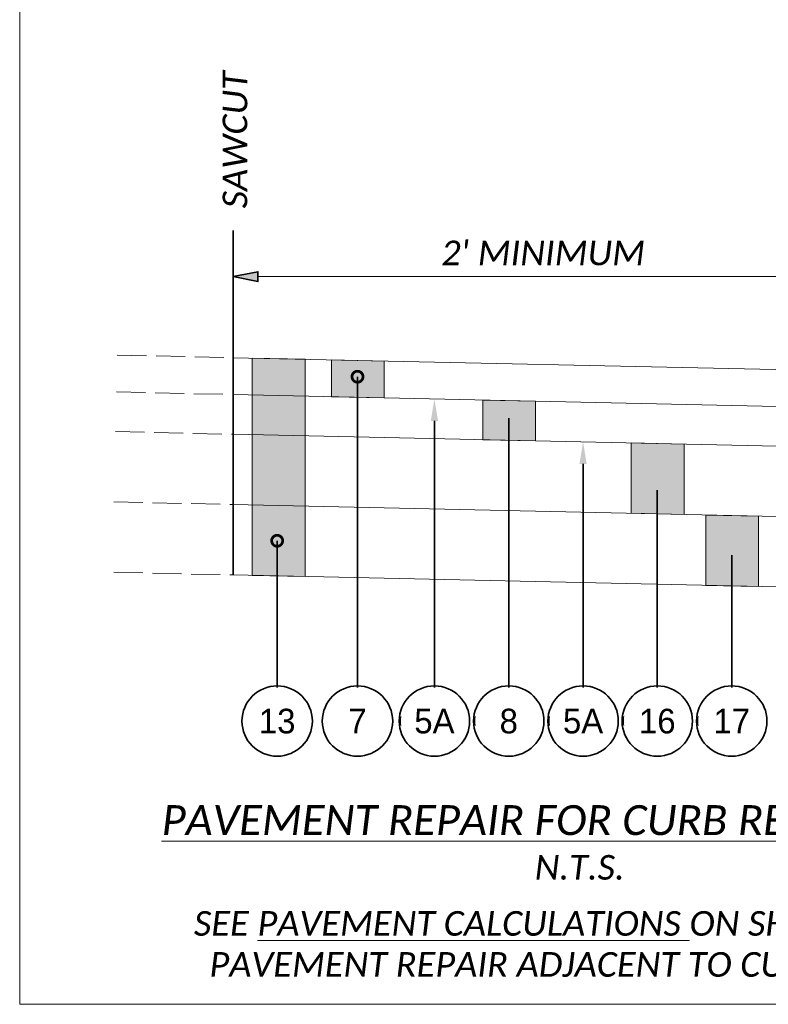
# Model space of a CAD drawing. Header units: feet. Extents: x 2288 to 3199, y 547 to 693.
# Tile 4 of 28: x 2416 to 2433, y 609 to 631. Entities that reach past the tile are written whole.
import ezdxf
from ezdxf import colors
from ezdxf.entities.mleader import LeaderData, LeaderLine
from ezdxf.enums import TextEntityAlignment as Align
from ezdxf.math import Vec2, Vec3

# ---------------------------------------------------------------- set-up
doc = ezdxf.new("R2010")
doc.units = ezdxf.units.FT
doc.header["$LTSCALE"] = 4
doc.header["$MEASUREMENT"] = 0
doc.linetypes.add('OhDOT_DGN3', pattern=[0.22, 0.165, -0.055])
doc.layers.get('0').update_dxf_attribs({"lineweight": 15, "true_color": 0xc2ced6})
doc.layers.get('Defpoints').update_dxf_attribs({"lineweight": 15})
doc.layers.add('0_Mview', color=7, linetype='Continuous', lineweight=15, plot=False)
for name, color, linetype, lineweight in [('0_Xref', 7, 'Continuous', 15), ('PV_X_EOP', 7, 'OhDOT_DGN3', 15), ('TX_P_5', 7, 'Continuous', 35), ('TX_P_Misc', 7, 'Continuous', 35)]:
    doc.layers.add(name, color=color, linetype=linetype, lineweight=lineweight)
doc.layers.add('PV_P_Saw_Cut_Line', color=7, linetype='Continuous', lineweight=35, true_color=0x99cc33)
doc.styles.add('P_Slanted - Normal Fixed Spacing', font='calibrii.ttf', dxfattribs={"height": 0.14})
doc.styles.add('P_Slanted - Sub Title', font='calibrii.ttf', dxfattribs={"height": 0.17})
doc.styles.add('Slanted-Normal', font='font31.shx', dxfattribs={"height": 0.14})
doc.dimstyles.new('P_Dec-0 Masked Slanted', dxfattribs={"dimtxt": 0.14, "dimasz": 0.14, "dimexe": 0.21, "dimexo": 0.21, "dimgap": 0.0625, "dimtad": 1, "dimdec": 0, "dimzin": 3, "dimdsep": 46, "dimtxsty": 'P_Slanted - Normal Fixed Spacing', "dimblk": 'Dim1', "dimcen": 0.035, "dimclrd": 95, "dimclre": 95, "dimclrt": 7, "dimaunit": 1, "dimadec": 3, "dimazin": 2, "dimtfac": 1, "dimtdec": 0, "dimtix": 1, "dimtmove": 1, "dimatfit": 3, "dimldrblk": 'Dim1', "dimfxl": 1, "dimtfill": 1, "dimtolj": 1, "dimtzin": 0, "dimlwd": 15, "dimlwe": 15, "dimarcsym": 0})

# ---------------------------------------------------------------- blocks, each defined once
blk = doc.blocks.new('_DotSmall')
at = {"color": 0, "linetype": 'ByBlock', "const_width": 0.5}
blk.add_lwpolyline([(-0.0625, 0, 1), (0.0625, 0, 1)], format="xyb", close=True, dxfattribs=at)
blk = doc.blocks.new('Dim1')
h = blk.add_hatch(color=4)
h.dxf.hatch_style = 1
h.paths.add_polyline_path([(0, 0), (-1, -0.2), (-1, 0.2)])
at = {"color": 4}
blk.add_lwpolyline([(0, 0), (-1, -0.2), (-1, 0.2), (0, 0)], dxfattribs=at)
blk = doc.blocks.new('*D1456')
at = {"layer": 'Defpoints', "color": 0, "transparency": 16777216}
for p in [(2420.949, 625.398), (2420.949, 623.245), (2435.037, 623.245)]:
    blk.add_point(p, dxfattribs=at)
at = {"layer": 'TX_P_5', "color": 95, "linetype": 'Continuous', "lineweight": 15, "transparency": 16777216}
for p, q in [((2420.949, 624.085), (2420.949, 626.238)), ((2435.037, 624.085), (2435.037, 626.238)), ((2434.477, 625.398), (2421.509, 625.398))]:
    blk.add_line(p, q, dxfattribs=at)
at = {"layer": 'TX_P_5', "color": 95, "lineweight": 15, "transparency": 16777216, "xscale": 0.56, "yscale": 0.56, "zscale": 0.56, "rotation": 180}
blk.add_blockref('Dim1', (2420.949, 625.398), dxfattribs=at)
at = {"layer": 'TX_P_5', "color": 95, "lineweight": 15, "transparency": 16777216, "xscale": 0.56, "yscale": 0.56, "zscale": 0.56}
blk.add_blockref('Dim1', (2435.037, 625.398), dxfattribs=at)
at = {"layer": 'TX_P_5', "color": 7, "transparency": 16777216, "insert": (2427.993, 625.935), "char_height": 0.56, "attachment_point": 5, "style": 'P_Slanted - Normal Fixed Spacing', "bg_fill": 3, "box_fill_scale": 1.25, "bg_fill_color": 256, "bg_fill_true_color": 13158600, "bg_fill_transparency": 0}
blk.add_mtext("\\A1;2' MINIMUM", dxfattribs=at)
blk = doc.blocks.new('*U1458')
at = {"layer": 'TX_P_Misc', "color": 95}
blk.add_line((0, 0), (0.0699, 0.0831), dxfattribs=at)
at = {"layer": 'TX_P_Misc', "linetype": 'ByBlock'}
blk.add_circle((0, 0), 0.2, dxfattribs=at)
at = {"layer": 'TX_P_Misc', "color": 95}
ml = blk.add_multileader_mtext('Standard', dxfattribs=at)
ml.set_content('', color=95, style='Slanted-Normal')
ml.set_leader_properties()
ml.set_arrow_properties(name='DOTSMALL')
ml.build(insert=Vec2(0, 0))
ml.multileader.update_dxf_attribs({"has_dogleg": 0, "text_left_attachment_type": 2, "text_right_attachment_type": 2, "dogleg_length": 0.18, "arrow_head_size": 0.125})
ctx = ml.context
ctx.base_point, ctx.char_height, ctx.arrow_head_size, ctx.landing_gap_size, ctx.plane_origin = Vec3(0, 0), 0.14, 0.125, 0.0001, Vec3(0.9927, 0.4959)
ctx.left_attachment, ctx.right_attachment, ctx.text_align_type = 2, 2, 1
notes = []
notes.append((ctx, [(1, (1, 1, 0), (-0.18, 0), (1, 0), 0.18, [(0, [(0, 1.0253)], 0, [])])]))
ctx.mtext.insert, ctx.mtext.alignment, ctx.mtext.flow_direction = Vec3(0.0001, 0.07), 2, 5
ml = blk.add_multileader_mtext('Standard', dxfattribs=at)
ml.set_content('', color=95, style='Slanted-Normal')
ml.set_leader_properties()
ml.build(insert=Vec2(0, 0))
ml.multileader.update_dxf_attribs({"has_dogleg": 0, "text_left_attachment_type": 2, "text_right_attachment_type": 2, "dogleg_length": 0.18, "arrow_head_size": 0.125})
ctx = ml.context
ctx.base_point, ctx.char_height, ctx.arrow_head_size, ctx.landing_gap_size, ctx.plane_origin = Vec3(-0.0001, 0), 0.14, 0.125, 0.0001, Vec3(0.5884, 0.4959)
ctx.left_attachment, ctx.right_attachment, ctx.text_align_type = 2, 2, 1
notes.append((ctx, [(0, (1, 1, 0), (0.1801, 0), (-1, 0), 0.18, [(0, [(0.0699, 0.0831)], 0, [])])]))
ctx.mtext.insert, ctx.mtext.alignment, ctx.mtext.flow_direction = Vec3(0, 0.07), 2, 5
for ctx, leaders in notes:
    for number, flags, end, landing, length, lines in leaders:
        leader = LeaderData()
        leader.index, (leader.has_last_leader_line, leader.has_dogleg_vector, leader.attachment_direction) = number, flags
        leader.last_leader_point, leader.dogleg_vector, leader.dogleg_length = Vec3(end), Vec3(landing), length
        for number, points, colour, breaks in lines:
            line = LeaderLine()
            line.index, line.vertices, line.color, line.breaks = number, Vec3.list(points), colors.encode_raw_color(colour), breaks
            leader.lines.append(line)
        ctx.leaders.append(leader)
blk.add_wipeout([(0.187, 0.0355), (0.1811, 0.0586), (0.1723, 0.0809), (0.1609, 0.1018), (0.1468, 0.1212), (0.1305, 0.1386), (0.1121, 0.1539), (0.0919, 0.1667), (0.0703, 0.1769), (0.0476, 0.1843), (0.0241, 0.1888), (0.0002, 0.1904), (-0.0236, 0.1889), (-0.0471, 0.1844), (-0.0699, 0.1771), (-0.0915, 0.1669), (-0.1117, 0.1541), (-0.1302, 0.1389), (-0.1465, 0.1215), (-0.1606, 0.1022), (-0.1722, 0.0813), (-0.181, 0.059), (-0.187, 0.0359), (-0.19, 0.0122), (-0.19, -0.0117), (-0.187, -0.0355), (-0.1811, -0.0586), (-0.1723, -0.0809), (-0.1609, -0.1018), (-0.1468, -0.1212), (-0.1305, -0.1386), (-0.1121, -0.1539), (-0.0919, -0.1667), (-0.0703, -0.1769), (-0.0476, -0.1843), (-0.0241, -0.1888), (-0.0002, -0.1904), (0.0236, -0.1889), (0.0471, -0.1844), (0.0699, -0.1771), (0.0915, -0.1669), (0.1117, -0.1541), (0.1302, -0.1389), (0.1465, -0.1215), (0.1606, -0.1022), (0.1722, -0.0813), (0.181, -0.059), (0.187, -0.0359), (0.19, -0.0122), (0.19, 0.0117)])
at = {"layer": 'TX_P_Misc', "style": 'Slanted-Normal'}
blk.add_attdef('ITEM', text='', height=0.14, dxfattribs=at).set_placement((0, 0), align=Align.MIDDLE_CENTER)
blk = doc.blocks.new('*U1464')
at = {"layer": 'TX_P_Misc', "color": 95}
blk.add_line((0, 0), (0.0699, 0.0831), dxfattribs=at)
at = {"layer": 'TX_P_Misc', "linetype": 'ByBlock'}
blk.add_circle((0, 0), 0.2, dxfattribs=at)
at = {"layer": 'TX_P_Misc', "color": 95}
ml = blk.add_multileader_mtext('Standard', dxfattribs=at)
ml.set_content('', color=95, style='Slanted-Normal')
ml.set_leader_properties()
ml.build(insert=Vec2(0, 0))
ml.multileader.update_dxf_attribs({"has_dogleg": 0, "text_left_attachment_type": 2, "text_right_attachment_type": 2, "dogleg_length": 0.18, "arrow_head_size": 0.125})
ctx = ml.context
ctx.base_point, ctx.char_height, ctx.arrow_head_size, ctx.landing_gap_size, ctx.plane_origin = Vec3(-0.0001, 0), 0.14, 0.125, 0.0001, Vec3(0.5884, 0.4959)
ctx.left_attachment, ctx.right_attachment, ctx.text_align_type = 2, 2, 1
notes = []
notes.append((ctx, [(1, (1, 1, 0), (-0.1801, 0), (1, 0), 0.18, [(0, [(0, 1.0678)], 0, [])])]))
ctx.mtext.insert, ctx.mtext.alignment, ctx.mtext.flow_direction = Vec3(0, 0.07), 2, 5
ml = blk.add_multileader_mtext('Standard', dxfattribs=at)
ml.set_content('', color=95, style='Slanted-Normal')
ml.set_leader_properties()
ml.set_arrow_properties(name='DOTSMALL')
ml.build(insert=Vec2(0, 0))
ml.multileader.update_dxf_attribs({"has_dogleg": 0, "text_left_attachment_type": 2, "text_right_attachment_type": 2, "dogleg_length": 0.18, "arrow_head_size": 0.125})
ctx = ml.context
ctx.base_point, ctx.char_height, ctx.arrow_head_size, ctx.landing_gap_size, ctx.plane_origin = Vec3(0, 0), 0.14, 0.125, 0.0001, Vec3(0.9927, 0.4959)
ctx.left_attachment, ctx.right_attachment, ctx.text_align_type = 2, 2, 1
notes.append((ctx, [(1, (1, 1, 0), (-0.18, 0), (1, 0), 0.18, [(0, [(-0.1627, 0.0007)], 0, [])])]))
ctx.mtext.insert, ctx.mtext.alignment, ctx.mtext.flow_direction = Vec3(0.0001, 0.07), 2, 5
for ctx, leaders in notes:
    for number, flags, end, landing, length, lines in leaders:
        leader = LeaderData()
        leader.index, (leader.has_last_leader_line, leader.has_dogleg_vector, leader.attachment_direction) = number, flags
        leader.last_leader_point, leader.dogleg_vector, leader.dogleg_length = Vec3(end), Vec3(landing), length
        for number, points, colour, breaks in lines:
            line = LeaderLine()
            line.index, line.vertices, line.color, line.breaks = number, Vec3.list(points), colors.encode_raw_color(colour), breaks
            leader.lines.append(line)
        ctx.leaders.append(leader)
blk.add_wipeout([(0.187, 0.0355), (0.1811, 0.0586), (0.1723, 0.0809), (0.1609, 0.1018), (0.1468, 0.1212), (0.1305, 0.1386), (0.1121, 0.1539), (0.0919, 0.1667), (0.0703, 0.1769), (0.0476, 0.1843), (0.0241, 0.1888), (0.0002, 0.1904), (-0.0236, 0.1889), (-0.0471, 0.1844), (-0.0699, 0.1771), (-0.0915, 0.1669), (-0.1117, 0.1541), (-0.1302, 0.1389), (-0.1465, 0.1215), (-0.1606, 0.1022), (-0.1722, 0.0813), (-0.181, 0.059), (-0.187, 0.0359), (-0.19, 0.0122), (-0.19, -0.0117), (-0.187, -0.0355), (-0.1811, -0.0586), (-0.1723, -0.0809), (-0.1609, -0.1018), (-0.1468, -0.1212), (-0.1305, -0.1386), (-0.1121, -0.1539), (-0.0919, -0.1667), (-0.0703, -0.1769), (-0.0476, -0.1843), (-0.0241, -0.1888), (-0.0002, -0.1904), (0.0236, -0.1889), (0.0471, -0.1844), (0.0699, -0.1771), (0.0915, -0.1669), (0.1117, -0.1541), (0.1302, -0.1389), (0.1465, -0.1215), (0.1606, -0.1022), (0.1722, -0.0813), (0.181, -0.059), (0.187, -0.0359), (0.19, -0.0122), (0.19, 0.0117)])
at = {"layer": 'TX_P_Misc', "style": 'Slanted-Normal'}
blk.add_attdef('ITEM', text='', height=0.14, dxfattribs=at).set_placement((0, 0), align=Align.MIDDLE_CENTER)
blk = doc.blocks.new('*U1462')
at = {"layer": 'TX_P_Misc', "color": 95}
blk.add_line((0, 0), (0.0699, 0.0831), dxfattribs=at)
at = {"layer": 'TX_P_Misc', "linetype": 'ByBlock'}
blk.add_circle((0, 0), 0.2, dxfattribs=at)
at = {"layer": 'TX_P_Misc', "color": 95}
ml = blk.add_multileader_mtext('Standard', dxfattribs=at)
ml.set_content('', color=95, style='Slanted-Normal')
ml.set_leader_properties()
ml.build(insert=Vec2(0, 0))
ml.multileader.update_dxf_attribs({"has_dogleg": 0, "text_left_attachment_type": 2, "text_right_attachment_type": 2, "dogleg_length": 0.18, "arrow_head_size": 0.125})
ctx = ml.context
ctx.base_point, ctx.char_height, ctx.arrow_head_size, ctx.landing_gap_size, ctx.plane_origin = Vec3(-0.0001, 0), 0.14, 0.125, 0.0001, Vec3(0.5884, 0.4959)
ctx.left_attachment, ctx.right_attachment, ctx.text_align_type = 2, 2, 1
notes = []
notes.append((ctx, [(1, (1, 1, 0), (-0.1801, 0), (1, 0), 0.18, [(0, [(0, 1.5875)], 0, [])])]))
ctx.mtext.insert, ctx.mtext.alignment, ctx.mtext.flow_direction = Vec3(0, 0.07), 2, 5
ml = blk.add_multileader_mtext('Standard', dxfattribs=at)
ml.set_content('', color=95, style='Slanted-Normal')
ml.set_leader_properties()
ml.set_arrow_properties(name='DOTSMALL')
ml.build(insert=Vec2(0, 0))
ml.multileader.update_dxf_attribs({"has_dogleg": 0, "text_left_attachment_type": 2, "text_right_attachment_type": 2, "dogleg_length": 0.18, "arrow_head_size": 0.125})
ctx = ml.context
ctx.base_point, ctx.char_height, ctx.arrow_head_size, ctx.landing_gap_size, ctx.plane_origin = Vec3(0, 0), 0.14, 0.125, 0.0001, Vec3(0.9927, 0.4959)
ctx.left_attachment, ctx.right_attachment, ctx.text_align_type = 2, 2, 1
notes.append((ctx, [(1, (1, 1, 0), (-0.18, 0), (1, 0), 0.18, [(0, [(-0.1627, 0.0007)], 0, [])])]))
ctx.mtext.insert, ctx.mtext.alignment, ctx.mtext.flow_direction = Vec3(0.0001, 0.07), 2, 5
for ctx, leaders in notes:
    for number, flags, end, landing, length, lines in leaders:
        leader = LeaderData()
        leader.index, (leader.has_last_leader_line, leader.has_dogleg_vector, leader.attachment_direction) = number, flags
        leader.last_leader_point, leader.dogleg_vector, leader.dogleg_length = Vec3(end), Vec3(landing), length
        for number, points, colour, breaks in lines:
            line = LeaderLine()
            line.index, line.vertices, line.color, line.breaks = number, Vec3.list(points), colors.encode_raw_color(colour), breaks
            leader.lines.append(line)
        ctx.leaders.append(leader)
blk.add_wipeout([(0.187, 0.0355), (0.1811, 0.0586), (0.1723, 0.0809), (0.1609, 0.1018), (0.1468, 0.1212), (0.1305, 0.1386), (0.1121, 0.1539), (0.0919, 0.1667), (0.0703, 0.1769), (0.0476, 0.1843), (0.0241, 0.1888), (0.0002, 0.1904), (-0.0236, 0.1889), (-0.0471, 0.1844), (-0.0699, 0.1771), (-0.0915, 0.1669), (-0.1117, 0.1541), (-0.1302, 0.1389), (-0.1465, 0.1215), (-0.1606, 0.1022), (-0.1722, 0.0813), (-0.181, 0.059), (-0.187, 0.0359), (-0.19, 0.0122), (-0.19, -0.0117), (-0.187, -0.0355), (-0.1811, -0.0586), (-0.1723, -0.0809), (-0.1609, -0.1018), (-0.1468, -0.1212), (-0.1305, -0.1386), (-0.1121, -0.1539), (-0.0919, -0.1667), (-0.0703, -0.1769), (-0.0476, -0.1843), (-0.0241, -0.1888), (-0.0002, -0.1904), (0.0236, -0.1889), (0.0471, -0.1844), (0.0699, -0.1771), (0.0915, -0.1669), (0.1117, -0.1541), (0.1302, -0.1389), (0.1465, -0.1215), (0.1606, -0.1022), (0.1722, -0.0813), (0.181, -0.059), (0.187, -0.0359), (0.19, -0.0122), (0.19, 0.0117)])
at = {"layer": 'TX_P_Misc', "style": 'Slanted-Normal'}
blk.add_attdef('ITEM', text='', height=0.14, dxfattribs=at).set_placement((0, 0), align=Align.MIDDLE_CENTER)
blk = doc.blocks.new('*U1461')
at = {"layer": 'TX_P_Misc', "color": 95}
blk.add_line((0, 0), (0, 1.7232), dxfattribs=at)
at = {"layer": 'TX_P_Misc', "linetype": 'ByBlock'}
blk.add_circle((0, 0), 0.2, dxfattribs=at)
at = {"layer": 'TX_P_Misc', "color": 95}
ml = blk.add_multileader_mtext('Standard', dxfattribs=at)
ml.set_content('', color=95, style='Slanted-Normal')
ml.set_leader_properties()
ml.build(insert=Vec2(0, 0))
ml.multileader.update_dxf_attribs({"has_dogleg": 0, "text_left_attachment_type": 2, "text_right_attachment_type": 2, "dogleg_length": 0.18, "arrow_head_size": 0.125})
ctx = ml.context
ctx.base_point, ctx.char_height, ctx.arrow_head_size, ctx.landing_gap_size, ctx.plane_origin = Vec3(-0.0001, 0), 0.14, 0.125, 0.0001, Vec3(0.5884, 0.4959)
ctx.left_attachment, ctx.right_attachment, ctx.text_align_type = 2, 2, 1
notes = []
notes.append((ctx, [(1, (1, 1, 0), (-0.1801, 0), (1, 0), 0.18, [(0, [(0, 0.1247)], 0, [])])]))
ctx.mtext.insert, ctx.mtext.alignment, ctx.mtext.flow_direction = Vec3(0, 0.07), 2, 5
ml = blk.add_multileader_mtext('Standard', dxfattribs=at)
ml.set_content('', color=95, style='Slanted-Normal')
ml.set_leader_properties()
ml.set_arrow_properties(name='DOTSMALL')
ml.build(insert=Vec2(0, 0))
ml.multileader.update_dxf_attribs({"has_dogleg": 0, "text_left_attachment_type": 2, "text_right_attachment_type": 2, "dogleg_length": 0.18, "arrow_head_size": 0.125})
ctx = ml.context
ctx.base_point, ctx.char_height, ctx.arrow_head_size, ctx.landing_gap_size, ctx.plane_origin = Vec3(0, 0), 0.14, 0.125, 0.0001, Vec3(0.9927, 0.4959)
ctx.left_attachment, ctx.right_attachment, ctx.text_align_type = 2, 2, 1
notes.append((ctx, [(1, (1, 1, 0), (-0.18, 0), (1, 0), 0.18, [(0, [(-0.1627, 0.0007)], 0, [])])]))
ctx.mtext.insert, ctx.mtext.alignment, ctx.mtext.flow_direction = Vec3(0.0001, 0.07), 2, 5
for ctx, leaders in notes:
    for number, flags, end, landing, length, lines in leaders:
        leader = LeaderData()
        leader.index, (leader.has_last_leader_line, leader.has_dogleg_vector, leader.attachment_direction) = number, flags
        leader.last_leader_point, leader.dogleg_vector, leader.dogleg_length = Vec3(end), Vec3(landing), length
        for number, points, colour, breaks in lines:
            line = LeaderLine()
            line.index, line.vertices, line.color, line.breaks = number, Vec3.list(points), colors.encode_raw_color(colour), breaks
            leader.lines.append(line)
        ctx.leaders.append(leader)
blk.add_wipeout([(0.187, 0.0355), (0.1811, 0.0586), (0.1723, 0.0809), (0.1609, 0.1018), (0.1468, 0.1212), (0.1305, 0.1386), (0.1121, 0.1539), (0.0919, 0.1667), (0.0703, 0.1769), (0.0476, 0.1843), (0.0241, 0.1888), (0.0002, 0.1904), (-0.0236, 0.1889), (-0.0471, 0.1844), (-0.0699, 0.1771), (-0.0915, 0.1669), (-0.1117, 0.1541), (-0.1302, 0.1389), (-0.1465, 0.1215), (-0.1606, 0.1022), (-0.1722, 0.0813), (-0.181, 0.059), (-0.187, 0.0359), (-0.19, 0.0122), (-0.19, -0.0117), (-0.187, -0.0355), (-0.1811, -0.0586), (-0.1723, -0.0809), (-0.1609, -0.1018), (-0.1468, -0.1212), (-0.1305, -0.1386), (-0.1121, -0.1539), (-0.0919, -0.1667), (-0.0703, -0.1769), (-0.0476, -0.1843), (-0.0241, -0.1888), (-0.0002, -0.1904), (0.0236, -0.1889), (0.0471, -0.1844), (0.0699, -0.1771), (0.0915, -0.1669), (0.1117, -0.1541), (0.1302, -0.1389), (0.1465, -0.1215), (0.1606, -0.1022), (0.1722, -0.0813), (0.181, -0.059), (0.187, -0.0359), (0.19, -0.0122), (0.19, 0.0117)])
at = {"layer": 'TX_P_Misc', "style": 'Slanted-Normal'}
blk.add_attdef('ITEM', text='', height=0.14, dxfattribs=at).set_placement((0, 0), align=Align.MIDDLE_CENTER)
blk = doc.blocks.new('*U1460')
at = {"layer": 'TX_P_Misc', "color": 95}
blk.add_line((0, 0), (0.0699, 0.0831), dxfattribs=at)
at = {"layer": 'TX_P_Misc', "linetype": 'ByBlock'}
blk.add_circle((0, 0), 0.2, dxfattribs=at)
at = {"layer": 'TX_P_Misc', "color": 95}
ml = blk.add_multileader_mtext('Standard', dxfattribs=at)
ml.set_content('', color=95, style='Slanted-Normal')
ml.set_leader_properties()
ml.build(insert=Vec2(0, 0))
ml.multileader.update_dxf_attribs({"has_dogleg": 0, "text_left_attachment_type": 2, "text_right_attachment_type": 2, "dogleg_length": 0.18, "arrow_head_size": 0.125})
ctx = ml.context
ctx.base_point, ctx.char_height, ctx.arrow_head_size, ctx.landing_gap_size, ctx.plane_origin = Vec3(-0.0001, 0), 0.14, 0.125, 0.0001, Vec3(0.5884, 0.4959)
ctx.left_attachment, ctx.right_attachment, ctx.text_align_type = 2, 2, 1
notes = []
notes.append((ctx, [(1, (1, 1, 0), (-0.1801, 0), (1, 0), 0.18, [(0, [(0, 1.8319)], 0, [])])]))
ctx.mtext.insert, ctx.mtext.alignment, ctx.mtext.flow_direction = Vec3(0, 0.07), 2, 5
ml = blk.add_multileader_mtext('Standard', dxfattribs=at)
ml.set_content('', color=95, style='Slanted-Normal')
ml.set_leader_properties()
ml.set_arrow_properties(name='DOTSMALL')
ml.build(insert=Vec2(0, 0))
ml.multileader.update_dxf_attribs({"has_dogleg": 0, "text_left_attachment_type": 2, "text_right_attachment_type": 2, "dogleg_length": 0.18, "arrow_head_size": 0.125})
ctx = ml.context
ctx.base_point, ctx.char_height, ctx.arrow_head_size, ctx.landing_gap_size, ctx.plane_origin = Vec3(0, 0), 0.14, 0.125, 0.0001, Vec3(0.9927, 0.4959)
ctx.left_attachment, ctx.right_attachment, ctx.text_align_type = 2, 2, 1
notes.append((ctx, [(1, (1, 1, 0), (-0.18, 0), (1, 0), 0.18, [(0, [(-0.1627, 0.0007)], 0, [])])]))
ctx.mtext.insert, ctx.mtext.alignment, ctx.mtext.flow_direction = Vec3(0.0001, 0.07), 2, 5
for ctx, leaders in notes:
    for number, flags, end, landing, length, lines in leaders:
        leader = LeaderData()
        leader.index, (leader.has_last_leader_line, leader.has_dogleg_vector, leader.attachment_direction) = number, flags
        leader.last_leader_point, leader.dogleg_vector, leader.dogleg_length = Vec3(end), Vec3(landing), length
        for number, points, colour, breaks in lines:
            line = LeaderLine()
            line.index, line.vertices, line.color, line.breaks = number, Vec3.list(points), colors.encode_raw_color(colour), breaks
            leader.lines.append(line)
        ctx.leaders.append(leader)
blk.add_wipeout([(0.187, 0.0355), (0.1811, 0.0586), (0.1723, 0.0809), (0.1609, 0.1018), (0.1468, 0.1212), (0.1305, 0.1386), (0.1121, 0.1539), (0.0919, 0.1667), (0.0703, 0.1769), (0.0476, 0.1843), (0.0241, 0.1888), (0.0002, 0.1904), (-0.0236, 0.1889), (-0.0471, 0.1844), (-0.0699, 0.1771), (-0.0915, 0.1669), (-0.1117, 0.1541), (-0.1302, 0.1389), (-0.1465, 0.1215), (-0.1606, 0.1022), (-0.1722, 0.0813), (-0.181, 0.059), (-0.187, 0.0359), (-0.19, 0.0122), (-0.19, -0.0117), (-0.187, -0.0355), (-0.1811, -0.0586), (-0.1723, -0.0809), (-0.1609, -0.1018), (-0.1468, -0.1212), (-0.1305, -0.1386), (-0.1121, -0.1539), (-0.0919, -0.1667), (-0.0703, -0.1769), (-0.0476, -0.1843), (-0.0241, -0.1888), (-0.0002, -0.1904), (0.0236, -0.1889), (0.0471, -0.1844), (0.0699, -0.1771), (0.0915, -0.1669), (0.1117, -0.1541), (0.1302, -0.1389), (0.1465, -0.1215), (0.1606, -0.1022), (0.1722, -0.0813), (0.181, -0.059), (0.187, -0.0359), (0.19, -0.0122), (0.19, 0.0117)])
at = {"layer": 'TX_P_Misc', "style": 'Slanted-Normal'}
blk.add_attdef('ITEM', text='', height=0.14, dxfattribs=at).set_placement((0, 0), align=Align.MIDDLE_CENTER)
blk = doc.blocks.new('*U1459')
at = {"layer": 'TX_P_Misc', "color": 95}
blk.add_line((0, 0), (0.0699, 0.0831), dxfattribs=at)
at = {"layer": 'TX_P_Misc', "linetype": 'ByBlock'}
blk.add_circle((0, 0), 0.2, dxfattribs=at)
at = {"layer": 'TX_P_Misc', "color": 95}
ml = blk.add_multileader_mtext('Standard', dxfattribs=at)
ml.set_content('', color=95, style='Slanted-Normal')
ml.set_leader_properties()
ml.set_arrow_properties(name='DOTSMALL')
ml.build(insert=Vec2(0, 0))
ml.multileader.update_dxf_attribs({"has_dogleg": 0, "text_left_attachment_type": 2, "text_right_attachment_type": 2, "dogleg_length": 0.18, "arrow_head_size": 0.125})
ctx = ml.context
ctx.base_point, ctx.char_height, ctx.arrow_head_size, ctx.landing_gap_size, ctx.plane_origin = Vec3(0, 0), 0.14, 0.125, 0.0001, Vec3(0.9927, 0.4959)
ctx.left_attachment, ctx.right_attachment, ctx.text_align_type = 2, 2, 1
notes = []
notes.append((ctx, [(1, (1, 1, 0), (-0.18, 0), (1, 0), 0.18, [(0, [(0, 1.9584)], 0, [])])]))
ctx.mtext.insert, ctx.mtext.alignment, ctx.mtext.flow_direction = Vec3(0.0001, 0.07), 2, 5
ml = blk.add_multileader_mtext('Standard', dxfattribs=at)
ml.set_content('', color=95, style='Slanted-Normal')
ml.set_leader_properties()
ml.build(insert=Vec2(0, 0))
ml.multileader.update_dxf_attribs({"has_dogleg": 0, "text_left_attachment_type": 2, "text_right_attachment_type": 2, "dogleg_length": 0.18, "arrow_head_size": 0.125})
ctx = ml.context
ctx.base_point, ctx.char_height, ctx.arrow_head_size, ctx.landing_gap_size, ctx.plane_origin = Vec3(-0.0001, 0), 0.14, 0.125, 0.0001, Vec3(0.5884, 0.4959)
ctx.left_attachment, ctx.right_attachment, ctx.text_align_type = 2, 2, 1
notes.append((ctx, [(0, (1, 1, 0), (0.1801, 0), (-1, 0), 0.18, [(0, [(0.0699, 0.0831)], 0, [])])]))
ctx.mtext.insert, ctx.mtext.alignment, ctx.mtext.flow_direction = Vec3(0, 0.07), 2, 5
for ctx, leaders in notes:
    for number, flags, end, landing, length, lines in leaders:
        leader = LeaderData()
        leader.index, (leader.has_last_leader_line, leader.has_dogleg_vector, leader.attachment_direction) = number, flags
        leader.last_leader_point, leader.dogleg_vector, leader.dogleg_length = Vec3(end), Vec3(landing), length
        for number, points, colour, breaks in lines:
            line = LeaderLine()
            line.index, line.vertices, line.color, line.breaks = number, Vec3.list(points), colors.encode_raw_color(colour), breaks
            leader.lines.append(line)
        ctx.leaders.append(leader)
blk.add_wipeout([(0.187, 0.0355), (0.1811, 0.0586), (0.1723, 0.0809), (0.1609, 0.1018), (0.1468, 0.1212), (0.1305, 0.1386), (0.1121, 0.1539), (0.0919, 0.1667), (0.0703, 0.1769), (0.0476, 0.1843), (0.0241, 0.1888), (0.0002, 0.1904), (-0.0236, 0.1889), (-0.0471, 0.1844), (-0.0699, 0.1771), (-0.0915, 0.1669), (-0.1117, 0.1541), (-0.1302, 0.1389), (-0.1465, 0.1215), (-0.1606, 0.1022), (-0.1722, 0.0813), (-0.181, 0.059), (-0.187, 0.0359), (-0.19, 0.0122), (-0.19, -0.0117), (-0.187, -0.0355), (-0.1811, -0.0586), (-0.1723, -0.0809), (-0.1609, -0.1018), (-0.1468, -0.1212), (-0.1305, -0.1386), (-0.1121, -0.1539), (-0.0919, -0.1667), (-0.0703, -0.1769), (-0.0476, -0.1843), (-0.0241, -0.1888), (-0.0002, -0.1904), (0.0236, -0.1889), (0.0471, -0.1844), (0.0699, -0.1771), (0.0915, -0.1669), (0.1117, -0.1541), (0.1302, -0.1389), (0.1465, -0.1215), (0.1606, -0.1022), (0.1722, -0.0813), (0.181, -0.059), (0.187, -0.0359), (0.19, -0.0122), (0.19, 0.0117)])
at = {"layer": 'TX_P_Misc', "style": 'Slanted-Normal'}
blk.add_attdef('ITEM', text='', height=0.14, dxfattribs=at).set_placement((0, 0), align=Align.MIDDLE_CENTER)
blk = doc.blocks.new('*U1463')
at = {"layer": 'TX_P_Misc', "color": 95}
blk.add_line((0, 0), (0.0699, 0.0831), dxfattribs=at)
at = {"layer": 'TX_P_Misc', "linetype": 'ByBlock'}
blk.add_circle((0, 0), 0.2, dxfattribs=at)
at = {"layer": 'TX_P_Misc', "color": 95}
ml = blk.add_multileader_mtext('Standard', dxfattribs=at)
ml.set_content('', color=95, style='Slanted-Normal')
ml.set_leader_properties()
ml.build(insert=Vec2(0, 0))
ml.multileader.update_dxf_attribs({"has_dogleg": 0, "text_left_attachment_type": 2, "text_right_attachment_type": 2, "dogleg_length": 0.18, "arrow_head_size": 0.125})
ctx = ml.context
ctx.base_point, ctx.char_height, ctx.arrow_head_size, ctx.landing_gap_size, ctx.plane_origin = Vec3(-0.0001, 0), 0.14, 0.125, 0.0001, Vec3(0.5884, 0.4959)
ctx.left_attachment, ctx.right_attachment, ctx.text_align_type = 2, 2, 1
notes = []
notes.append((ctx, [(1, (1, 1, 0), (-0.1801, 0), (1, 0), 0.18, [(0, [(0, 1.438)], 0, [])])]))
ctx.mtext.insert, ctx.mtext.alignment, ctx.mtext.flow_direction = Vec3(0, 0.07), 2, 5
ml = blk.add_multileader_mtext('Standard', dxfattribs=at)
ml.set_content('', color=95, style='Slanted-Normal')
ml.set_leader_properties()
ml.set_arrow_properties(name='DOTSMALL')
ml.build(insert=Vec2(0, 0))
ml.multileader.update_dxf_attribs({"has_dogleg": 0, "text_left_attachment_type": 2, "text_right_attachment_type": 2, "dogleg_length": 0.18, "arrow_head_size": 0.125})
ctx = ml.context
ctx.base_point, ctx.char_height, ctx.arrow_head_size, ctx.landing_gap_size, ctx.plane_origin = Vec3(0, 0), 0.14, 0.125, 0.0001, Vec3(0.9927, 0.4959)
ctx.left_attachment, ctx.right_attachment, ctx.text_align_type = 2, 2, 1
notes.append((ctx, [(1, (1, 1, 0), (-0.18, 0), (1, 0), 0.18, [(0, [(-0.1627, 0.0007)], 0, [])])]))
ctx.mtext.insert, ctx.mtext.alignment, ctx.mtext.flow_direction = Vec3(0.0001, 0.07), 2, 5
for ctx, leaders in notes:
    for number, flags, end, landing, length, lines in leaders:
        leader = LeaderData()
        leader.index, (leader.has_last_leader_line, leader.has_dogleg_vector, leader.attachment_direction) = number, flags
        leader.last_leader_point, leader.dogleg_vector, leader.dogleg_length = Vec3(end), Vec3(landing), length
        for number, points, colour, breaks in lines:
            line = LeaderLine()
            line.index, line.vertices, line.color, line.breaks = number, Vec3.list(points), colors.encode_raw_color(colour), breaks
            leader.lines.append(line)
        ctx.leaders.append(leader)
blk.add_wipeout([(0.187, 0.0355), (0.1811, 0.0586), (0.1723, 0.0809), (0.1609, 0.1018), (0.1468, 0.1212), (0.1305, 0.1386), (0.1121, 0.1539), (0.0919, 0.1667), (0.0703, 0.1769), (0.0476, 0.1843), (0.0241, 0.1888), (0.0002, 0.1904), (-0.0236, 0.1889), (-0.0471, 0.1844), (-0.0699, 0.1771), (-0.0915, 0.1669), (-0.1117, 0.1541), (-0.1302, 0.1389), (-0.1465, 0.1215), (-0.1606, 0.1022), (-0.1722, 0.0813), (-0.181, 0.059), (-0.187, 0.0359), (-0.19, 0.0122), (-0.19, -0.0117), (-0.187, -0.0355), (-0.1811, -0.0586), (-0.1723, -0.0809), (-0.1609, -0.1018), (-0.1468, -0.1212), (-0.1305, -0.1386), (-0.1121, -0.1539), (-0.0919, -0.1667), (-0.0703, -0.1769), (-0.0476, -0.1843), (-0.0241, -0.1888), (-0.0002, -0.1904), (0.0236, -0.1889), (0.0471, -0.1844), (0.0699, -0.1771), (0.0915, -0.1669), (0.1117, -0.1541), (0.1302, -0.1389), (0.1465, -0.1215), (0.1606, -0.1022), (0.1722, -0.0813), (0.181, -0.059), (0.187, -0.0359), (0.19, -0.0122), (0.19, 0.0117)])
at = {"layer": 'TX_P_Misc', "style": 'Slanted-Normal'}
blk.add_attdef('ITEM', text='', height=0.14, dxfattribs=at).set_placement((0, 0), align=Align.MIDDLE_CENTER)

msp = doc.modelspace()

# ---------------------------------------------------------------- linework, layer by layer
at = {"layer": 'PV_P_Saw_Cut_Line'}
msp.add_lwpolyline([(2420.949, 618.613), (2420.949, 626.451)], dxfattribs=at)
at = {"layer": 'PV_X_EOP'}
for points in [[(2418.314, 623.613), (2420.949, 623.555)], [(2418.296, 622.775), (2420.949, 622.716)], [(2418.27, 621.872), (2420.949, 621.813)], [(2418.235, 620.273), (2420.949, 620.213)], [(2418.235, 618.672), (2420.949, 618.613)]]:
    msp.add_lwpolyline(points, dxfattribs=at)

# ---------------------------------------------------------------- block references
at = {"layer": 'TX_P_5', "xscale": 4, "yscale": 4, "zscale": 4}
for name, p, values in [('*U1459', (2423.774, 615.288), {'ITEM': '7'}), ('*U1462', (2428.903, 615.288), {'ITEM': '5A'}), ('*U1458', (2421.948, 615.288), {'ITEM': '13'}), ('*U1464', (2432.282, 615.288), {'ITEM': '17'})]:
    msp.add_blockref(name, p, dxfattribs=at).add_auto_attribs(values)

# ---------------------------------------------------------------- texts
at = {"layer": '0_Xref', "insert": (2420.708, 626.953), "char_height": 0.56, "width": 4.92665, "attachment_point": 1, "rotation": 90, "style": 'P_Slanted - Normal Fixed Spacing'}
msp.add_mtext('SAWCUT', dxfattribs=at)
at = {"layer": '0_Xref', "attachment_point": 2}
for s, insert, char_height, width, style in [('{\\LPAVEMENT REPAIR FOR CURB REPLACEMENT}', (2429.068, 613.375), 0.68, 24.90621, 'P_Slanted - Sub Title'), ('N.T.S.', (2428.825, 612.241), 0.56, 20.17029, 'P_Slanted - Normal Fixed Spacing'), ('SEE {\\LPAVEMENT CALCULATIONS} ON SHEET {\\L29} FOR PAVEMENT REPAIR ADJACENT TO CURBS 1 - 24.', (2428.825, 610.965), 0.56, 20.17029, 'P_Slanted - Normal Fixed Spacing')]:
    msp.add_mtext(s, dxfattribs=dict(at, insert=insert, char_height=char_height, width=width, style=style))

# ---------------------------------------------------------------- next in the draw order: hatches: boundary and pattern name
at = {"layer": '0_Xref'}
h = msp.add_hatch(color=256, dxfattribs=at)
h.dxf.hatch_style = 1
h.paths.add_polyline_path([(2422.582, 618.577), (2422.582, 623.519), (2421.382, 623.545), (2421.382, 618.603)])

# ---------------------------------------------------------------- next in the draw order: linework, layer by layer
msp.add_lwpolyline([(2420.949, 623.555), (2435.037, 623.245)], dxfattribs=at)
for points in [[(2422.582, 618.577), (2422.582, 623.519), (2421.382, 623.545), (2421.382, 618.603)], [(2423.184, 623.506), (2424.384, 623.479), (2424.384, 622.641), (2423.184, 622.667)], [(2432.891, 619.95), (2432.891, 618.35), (2431.691, 618.376), (2431.691, 619.976)]]:
    msp.add_lwpolyline(points, close=True, dxfattribs=at)

# ---------------------------------------------------------------- next in the draw order: block references
at = {"layer": 'TX_P_5', "xscale": 4, "yscale": 4, "zscale": 4}
for name, p, values in [('*U1461', (2427.213, 615.288), {'ITEM': '8'}), ('*U1463', (2430.59, 615.288), {'ITEM': '16'})]:
    msp.add_blockref(name, p, dxfattribs=at).add_auto_attribs(values)

# ---------------------------------------------------------------- next in the draw order: linework, layer by layer
at = {"layer": '0_Xref'}
for points in [[(2426.622, 622.591), (2427.822, 622.565), (2427.822, 621.662), (2426.622, 621.688)], [(2429.999, 621.614), (2431.199, 621.588), (2431.199, 619.987), (2429.999, 620.014)]]:
    msp.add_lwpolyline(points, close=True, dxfattribs=at)

# ---------------------------------------------------------------- next in the draw order: block references
at = {"layer": 'TX_P_5', "xscale": 4, "yscale": 4, "zscale": 4}
msp.add_blockref('*U1460', (2425.523, 615.288), dxfattribs=at).add_auto_attribs({'ITEM': '5A'})

# ---------------------------------------------------------------- next in the draw order: hatches: boundary and pattern name
at = {"layer": '0_Xref'}
h = msp.add_hatch(color=256, dxfattribs=at)
h.dxf.hatch_style = 1
h.paths.add_polyline_path([(2429.999, 621.614), (2431.199, 621.588), (2431.199, 619.987), (2429.999, 620.014)])
h.paths.add_polyline_path([(2432.891, 619.95), (2432.891, 618.35), (2431.691, 618.376), (2431.691, 619.976)])
h.paths.add_polyline_path([(2426.622, 622.591), (2427.822, 622.565), (2427.822, 621.662), (2426.622, 621.688)])
h.paths.add_polyline_path([(2423.184, 623.506), (2424.384, 623.479), (2424.384, 622.641), (2423.184, 622.667)])

# ---------------------------------------------------------------- next in the draw order: linework, layer by layer
at = {"layer": '0_Mview'}
msp.add_lwpolyline([(2416.095, 692.845), (2538.095, 692.845), (2538.095, 608.845), (2416.095, 608.845)], close=True, dxfattribs=at)
at = {"layer": '0_Xref'}
for points in [[(2420.949, 622.716), (2435.037, 622.406)], [(2420.949, 621.813), (2435.037, 621.503)], [(2420.949, 620.213), (2435.037, 619.903)], [(2420.949, 618.613), (2435.037, 618.302)]]:
    msp.add_lwpolyline(points, dxfattribs=at)

# ---------------------------------------------------------------- next in the draw order: dimensions: what is measured, and where the dimension line sits
at = {"layer": 'TX_P_5'}
dim = msp.add_aligned_dim(p1=(2435.037, 623.245), p2=(2420.949, 623.245), distance=-2.153, text="2' MINIMUM", dimstyle='P_Dec-0 Masked Slanted', override={"dimpost": "'"}, dxfattribs=at)
dim.commit()
dim.dimension.update_dxf_attribs({"geometry": '*D1456', "text_midpoint": (2427.993, 625.935)})

doc.saveas('drawing.dxf')
